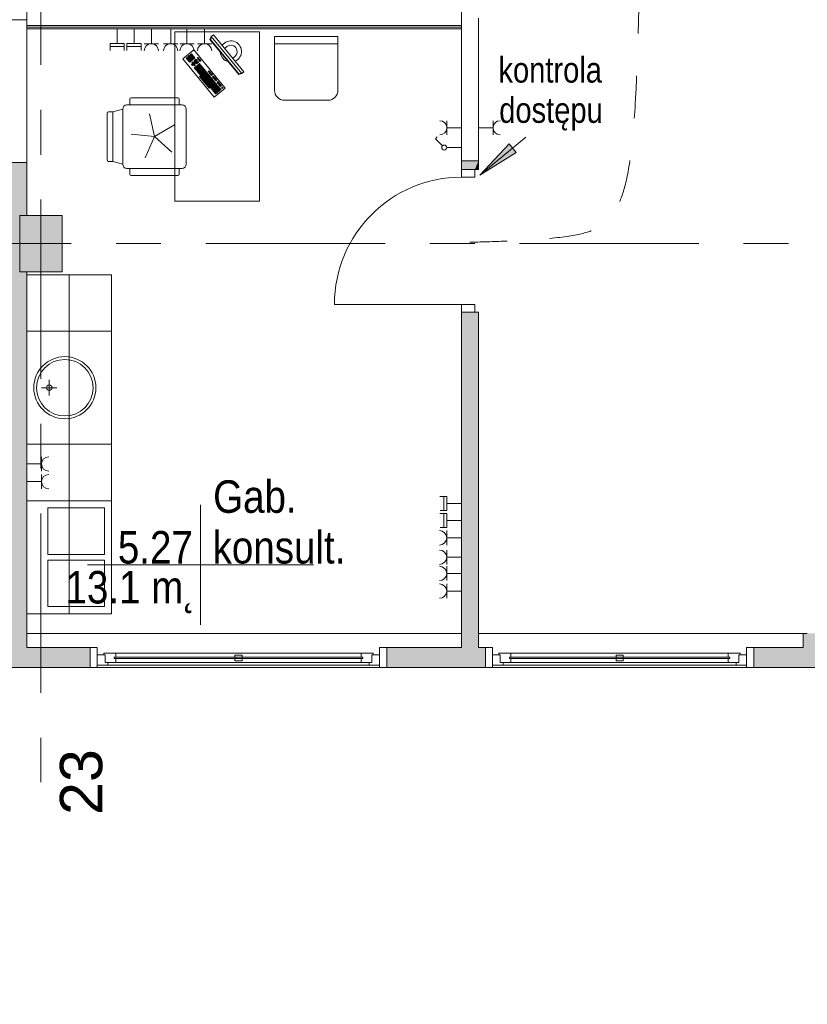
# Model space of a CAD drawing. Header units: centimetres. Extents: x -2424 to 2260, y -130 to 3012.
# Tile 30 of 81: x -28 to 530, y -130 to 567. Entities that reach past the tile are written whole.
import ezdxf

# ---------------------------------------------------------------- set-up
doc = ezdxf.new("R2010")
doc.units = ezdxf.units.CM
doc.linetypes.add('Dash', pattern=[60, 30, -30])
doc.linetypes.add('Oś', pattern=[222.25, 127, -31.75, 31.75, -31.75])
for name, color, linetype, lineweight in [('A-AREA-IDEN', 2, 'Continuous', 13), ('A-DETL', 90, 'Continuous', 9), ('A-DETL-GENF', 92, 'Continuous', 13), ('A-DETL-MEDM', 33, 'Continuous', 13), ('A-DOOR', 31, 'Continuous', 13), ('A-GLAZ', 151, 'Continuous', 13), ('A-WALL', 113, 'Continuous', 13), ('A-WALL-FNSH', 113, 'Continuous', 13), ('E-ELEC-EQPM', 71, 'Continuous', 9), ('G-ANNO-TEXT', 231, 'Continuous', 13), ('I-FURN', 30, 'Continuous', 9), ('P-SANR-FIXT', 6, 'Continuous', 9), ('S-COLS', 52, 'Continuous', 13), ('S-GRID', 1, 'Continuous', 13), ('S-GRID-IDEN', 1, 'Continuous', 13)]:
    doc.layers.add(name, color=color, linetype=linetype, lineweight=lineweight)
doc.layers.add('A-WALL-PATT', color=111, linetype='Continuous', lineweight=13, plot=False)
doc.styles.add('Arial Narrow_1', font='ARIALN.TTF', dxfattribs={"height": 22})
doc.styles.add('Arial Narrow_4', font='ARIALN.TTF', dxfattribs={"height": 18})
doc.styles.add('Arial_11', font='arial.ttf', dxfattribs={"width": 0.85, "height": 23})
doc.styles.add('Arial_7', font='arial.ttf', dxfattribs={"height": 30})

msp = doc.modelspace()

# ---------------------------------------------------------------- hatches: boundary and pattern name
at = {"layer": 'S-COLS', "lineweight": 9}
msp.add_hatch(color=251, dxfattribs=at).paths.add_polyline_path([(2.38, 388.33), (2.38, 428.33), (-27.62, 428.33), (-27.62, 388.33)], flags=0)

# ---------------------------------------------------------------- linework, layer by layer
at = {"layer": 'A-AREA-IDEN', "color": 251, "lineweight": 9}
for p, q in [((100.43, 223.48), (100.43, 180.98)), ((110.19, 180.98), (20.43, 180.98)), ((20.43, 180.98), (180.43, 180.98)), ((100.43, 180.98), (100.43, 138.48))]:
    msp.add_line(p, q, dxfattribs=at)
at = {"layer": 'A-DETL', "color": 251, "linetype": 'Dash', "lineweight": 9}
msp.add_open_spline([(412.84, 1006.95), (412.84, 497.96), (412.84, 435.33), (370.99, 410.92), (291.38, 409.33)], degree=3, knots=[0, 0, 0, 0, 6.781245, 8.866954, 8.866954, 8.866954, 8.866954], dxfattribs=at)
at = {"layer": 'A-DETL-GENF', "color": 251, "lineweight": 9}
for p, q in [((285.38, 455.33), (285.38, 460.83)), ((285.38, 460.83), (294.88, 460.83)), ((294.88, 460.83), (294.88, 455.33)), ((294.88, 455.33), (285.38, 455.33)), ((285.38, 365.33), (294.88, 365.33)), ((285.38, 359.83), (285.38, 365.33)), ((294.88, 365.33), (294.88, 359.83)), ((294.88, 359.83), (285.38, 359.83))]:
    msp.add_line(p, q, dxfattribs=at)
at = {"layer": 'A-DETL-MEDM', "color": 251, "lineweight": 9}
for p, q in [((285.38, 455.33), (285.38, 460.83)), ((285.38, 460.83), (294.88, 460.83)), ((294.88, 460.83), (294.88, 455.33)), ((294.88, 455.33), (285.38, 455.33)), ((294.88, 365.33), (285.38, 365.33)), ((285.38, 365.33), (285.38, 359.83)), ((294.88, 359.83), (294.88, 365.33)), ((285.38, 359.83), (294.88, 359.83))]:
    msp.add_line(p, q, dxfattribs=at)
at = {"layer": 'A-DOOR', "color": 251, "lineweight": 9}
msp.add_line((285.38, 365.33), (195.38, 365.33), dxfattribs=at)
msp.add_arc((285.38, 365.33), 90, 90, 180, dxfattribs=at)
at = {"layer": 'A-GLAZ', "color": 251, "lineweight": 9}
for p, q in [((32.88, 117.33), (27.38, 117.33)), ((27.38, 117.33), (27.38, 109.83)), ((40.38, 118.33), (31.88, 118.33)), ((31.88, 118.33), (31.88, 117.33)), ((31.88, 117.33), (32.88, 117.33)), ((32.88, 117.33), (32.88, 111.83)), ((32.88, 111.83), (32.88, 117.33)), ((32.88, 111.83), (40.38, 111.83)), ((34.88, 111.83), (32.88, 111.83)), ((34.88, 109.83), (34.88, 111.83)), ((215.38, 115.58), (39.38, 115.58)), ((39.38, 115.58), (39.38, 114.58)), ((39.38, 114.58), (39.38, 115.58)), ((39.38, 115.58), (40.38, 115.58)), ((39.38, 114.58), (215.38, 114.58)), ((40.38, 114.58), (39.38, 114.58)), ((40.38, 115.58), (40.38, 118.33)), ((40.38, 118.33), (214.38, 118.33)), ((40.38, 111.83), (40.38, 114.58)), ((40.38, 111.83), (214.38, 111.83)), ((129.88, 117.08), (124.88, 117.08)), ((124.88, 117.08), (124.88, 113.08)), ((124.88, 113.08), (129.88, 113.08)), ((129.88, 113.08), (129.88, 117.08)), ((214.38, 118.33), (214.38, 115.58)), ((222.88, 118.33), (214.38, 118.33)), ((214.38, 115.58), (215.38, 115.58)), ((215.38, 114.58), (214.38, 114.58)), ((214.38, 114.58), (214.38, 111.83)), ((214.38, 111.83), (221.88, 111.83)), ((215.38, 114.58), (215.38, 115.58)), ((215.38, 115.58), (215.38, 114.58)), ((221.88, 111.83), (219.88, 111.83)), ((219.88, 111.83), (219.88, 109.83)), ((221.88, 111.83), (221.88, 117.33)), ((221.88, 117.33), (222.88, 117.33)), ((221.88, 117.33), (221.88, 111.83)), ((227.38, 117.33), (221.88, 117.33)), ((222.88, 117.33), (222.88, 118.33)), ((227.38, 109.83), (227.38, 117.33)), ((312.88, 117.33), (307.38, 117.33)), ((307.38, 117.33), (307.38, 109.83)), ((320.38, 118.33), (311.88, 118.33)), ((311.88, 118.33), (311.88, 117.33)), ((311.88, 117.33), (312.88, 117.33)), ((312.88, 117.33), (312.88, 111.83)), ((312.88, 111.83), (312.88, 117.33)), ((312.88, 111.83), (320.38, 111.83)), ((314.88, 111.83), (312.88, 111.83)), ((314.88, 109.83), (314.88, 111.83)), ((475.38, 115.58), (319.38, 115.58)), ((319.38, 115.58), (319.38, 114.58)), ((319.38, 114.58), (319.38, 115.58)), ((319.38, 115.58), (320.38, 115.58)), ((319.38, 114.58), (475.38, 114.58)), ((320.38, 114.58), (319.38, 114.58)), ((320.38, 115.58), (320.38, 118.33)), ((320.38, 118.33), (474.38, 118.33)), ((320.38, 111.83), (320.38, 114.58)), ((320.38, 111.83), (474.38, 111.83)), ((399.88, 117.08), (394.88, 117.08)), ((394.88, 117.08), (394.88, 113.08)), ((394.88, 113.08), (399.88, 113.08)), ((399.88, 113.08), (399.88, 117.08)), ((474.38, 118.33), (474.38, 115.58)), ((482.88, 118.33), (474.38, 118.33)), ((474.38, 115.58), (475.38, 115.58)), ((475.38, 114.58), (474.38, 114.58)), ((474.38, 114.58), (474.38, 111.83)), ((474.38, 111.83), (481.88, 111.83)), ((475.38, 114.58), (475.38, 115.58)), ((475.38, 115.58), (475.38, 114.58)), ((481.88, 111.83), (479.88, 111.83)), ((479.88, 111.83), (479.88, 109.83)), ((481.88, 111.83), (481.88, 117.33)), ((481.88, 117.33), (482.88, 117.33)), ((481.88, 117.33), (481.88, 111.83)), ((487.38, 117.33), (481.88, 117.33)), ((482.88, 117.33), (482.88, 118.33)), ((487.38, 109.83), (487.38, 117.33)), ((27.38, 109.83), (34.88, 109.83)), ((227.38, 109.83), (27.38, 109.83)), ((34.88, 109.83), (219.88, 109.83)), ((219.88, 109.83), (227.38, 109.83)), ((307.38, 109.83), (314.88, 109.83)), ((487.38, 109.83), (307.38, 109.83)), ((314.88, 109.83), (479.88, 109.83)), ((479.88, 109.83), (487.38, 109.83))]:
    msp.add_line(p, q, dxfattribs=at)
at = {"layer": 'A-WALL', "color": 251, "lineweight": 9}
for p, q in [((-22.62, 465.83), (-22.62, 572.83)), ((285.38, 572.83), (285.38, 466.83)), ((-34.62, 566.83), (-22.62, 566.83)), ((297.38, 466.83), (297.38, 567.83)), ((285.38, 562.83), (-22.62, 562.83)), ((285.38, 561.58), (-22.62, 561.58)), ((-22.62, 465.83), (-34.62, 465.83)), ((-22.62, 428.33), (-22.62, 465.83)), ((285.38, 466.83), (285.38, 460.83)), ((297.38, 466.83), (285.38, 466.83)), ((294.88, 460.83), (297.38, 460.83)), ((297.38, 460.83), (297.38, 466.83)), ((-22.62, 122.33), (-22.62, 388.33)), ((285.38, 359.83), (285.38, 122.33)), ((297.38, 359.83), (294.88, 359.83)), ((297.38, 122.33), (297.38, 359.83)), ((-22.62, 132.33), (285.38, 132.33)), ((297.38, 132.33), (530.38, 132.33)), ((527.38, 132.33), (527.38, 122.33)), ((22.38, 122.33), (-22.62, 122.33)), ((22.38, 108.33), (22.38, 122.33)), ((27.38, 122.33), (22.38, 122.33)), ((27.38, 117.33), (27.38, 122.33)), ((232.38, 122.33), (227.38, 122.33)), ((227.38, 122.33), (227.38, 117.33)), ((285.38, 122.33), (232.38, 122.33)), ((232.38, 122.33), (232.38, 108.33)), ((302.38, 122.33), (297.38, 122.33)), ((302.38, 108.33), (302.38, 122.33)), ((307.38, 122.33), (302.38, 122.33)), ((307.38, 117.33), (307.38, 122.33)), ((492.38, 122.33), (487.38, 122.33)), ((487.38, 122.33), (487.38, 117.33)), ((527.38, 122.33), (492.38, 122.33)), ((492.38, 122.33), (492.38, 108.33)), ((-47.62, 108.33), (22.38, 108.33)), ((22.38, 108.33), (27.38, 108.33)), ((27.38, 108.33), (27.38, 109.83)), ((227.38, 108.33), (27.38, 108.33)), ((227.38, 109.83), (227.38, 108.33)), ((227.38, 108.33), (232.38, 108.33)), ((232.38, 108.33), (302.38, 108.33)), ((302.38, 108.33), (307.38, 108.33)), ((307.38, 108.33), (307.38, 109.83)), ((487.38, 108.33), (307.38, 108.33)), ((487.38, 109.83), (487.38, 108.33)), ((487.38, 108.33), (492.38, 108.33)), ((492.38, 108.33), (702.38, 108.33))]:
    msp.add_line(p, q, dxfattribs=at)
at = {"layer": 'A-WALL-FNSH', "color": 251, "lineweight": 9}
msp.add_line((-22.62, 560.33), (285.38, 560.33), dxfattribs=at)
at = {"layer": 'A-WALL-PATT', "color": 251, "linetype": 'Continuous', "lineweight": 9, "extrusion": (0, 0, -1)}
for points in [[(22.62, 122.33), (34.62, 465.83), (34.62, 122.33)], [(34.62, 465.83), (22.62, 122.33), (27.62, 388.33)], [(34.62, 465.83), (27.62, 428.33), (22.62, 465.83)], [(27.62, 428.33), (34.62, 465.83), (27.62, 388.33)], [(22.62, 465.83), (27.62, 428.33), (22.62, 428.33)], [(-285.38, 460.83), (-297.38, 466.83), (-285.38, 466.83)], [(-297.38, 466.83), (-285.38, 460.83), (-294.88, 460.83)], [(-297.38, 466.83), (-294.88, 460.83), (-297.38, 460.83)], [(27.62, 388.33), (22.62, 122.33), (22.62, 388.33)], [(-297.38, 122.33), (-285.38, 359.83), (-285.38, 122.33)], [(-285.38, 359.83), (-297.38, 122.33), (-297.38, 359.83)], [(-527.38, 132.33), (-527.38, 108.33), (-667.38, 108.33)], [(-527.38, 132.33), (-667.38, 108.33), (-667.38, 132.33)], [(47.62, 108.33), (-22.38, 122.33), (47.62, 122.33)], [(-22.38, 122.33), (47.62, 108.33), (-22.38, 108.33)], [(-232.38, 108.33), (-302.38, 122.33), (-232.38, 122.33)], [(-302.38, 122.33), (-232.38, 108.33), (-302.38, 108.33)], [(-492.38, 108.33), (-527.38, 122.33), (-492.38, 122.33)], [(-527.38, 122.33), (-492.38, 108.33), (-527.38, 108.33)]]:
    msp.add_solid(points, dxfattribs=at)
at = {"layer": 'A-WALL-PATT', "color": 251, "linetype": 'Continuous', "lineweight": 9}
msp.add_solid([(527.38, 108.33), (527.38, 132.33), (527.38, 122.33)], dxfattribs=at)
at = {"layer": 'E-ELEC-EQPM', "color": 251, "lineweight": 9}
for p, q in [((41.38, 549.99), (41.38, 560.33)), ((53.38, 549.99), (53.38, 560.33)), ((65.66, 549.83), (65.66, 560.33)), ((79.38, 549.83), (79.38, 560.33)), ((90.88, 549.83), (90.88, 560.33)), ((103.38, 549.83), (103.38, 560.33)), ((36.38, 549.99), (36.38, 544.95)), ((46.38, 549.99), (36.38, 549.99)), ((46.38, 547.8), (36.38, 547.8)), ((46.38, 545.11), (46.38, 549.99)), ((48.38, 549.99), (48.38, 544.95)), ((58.38, 549.99), (48.38, 549.99)), ((58.38, 547.8), (48.38, 547.8)), ((58.38, 545.11), (58.38, 549.99)), ((60.58, 549.83), (70.74, 549.83)), ((74.3, 549.83), (84.46, 549.83)), ((85.8, 549.83), (95.96, 549.83)), ((98.3, 549.83), (108.46, 549.83)), ((275.04, 495.33), (275.04, 485.33)), ((307.71, 495.33), (307.71, 485.33)), ((275.04, 490.33), (285.38, 490.33)), ((307.71, 490.33), (297.38, 490.33)), ((266.95, 482.51), (268.26, 483.82)), ((271.89, 477.56), (266.95, 482.51)), ((274.88, 476.33), (285.38, 476.33)), ((-12.12, 252.33), (-22.62, 252.33)), ((-12.12, 247.25), (-12.12, 257.41)), ((-12.12, 234.75), (-12.12, 244.91)), ((-12.12, 239.83), (-22.62, 239.83)), ((275.04, 229.33), (270, 229.33)), ((272.85, 219.33), (272.85, 229.33)), ((275.04, 219.33), (275.04, 229.33)), ((275.04, 224.33), (285.38, 224.33)), ((275.04, 217.33), (270, 217.33)), ((270.16, 219.33), (275.04, 219.33)), ((272.85, 207.33), (272.85, 217.33)), ((275.04, 207.33), (275.04, 217.33)), ((275.04, 212.33), (285.38, 212.33)), ((270.16, 207.33), (275.04, 207.33)), ((274.88, 205.12), (274.88, 194.96)), ((274.88, 200.04), (285.38, 200.04)), ((274.88, 191.41), (274.88, 181.25)), ((274.88, 186.33), (285.38, 186.33)), ((274.88, 179.91), (274.88, 169.75)), ((274.88, 174.83), (285.38, 174.83)), ((274.88, 167.41), (274.88, 157.25)), ((274.88, 162.33), (285.38, 162.33))]:
    msp.add_line(p, q, dxfattribs=at)
msp.add_circle((273.13, 476.33), 1.75, dxfattribs=at)
for centre, radius, start, end in [((65.66, 544.75), 5.08, 0, 180), ((79.38, 544.75), 5.08, 0, 180), ((90.88, 544.75), 5.08, 0, 180), ((103.38, 544.75), 5.08, 0, 180), ((270.04, 490.33), 5, 270, 90), ((312.71, 490.33), 5, 90, 270), ((-7.04, 252.33), 5.08, 90, 270), ((-7.04, 239.83), 5.08, 90, 270), ((269.8, 200.04), 5.08, 270, 90), ((269.8, 186.33), 5.08, 270, 90), ((269.8, 174.83), 5.08, 270, 90), ((269.8, 162.33), 5.08, 270, 90)]:
    msp.add_arc(centre, radius, start, end, dxfattribs=at)
at = {"layer": 'G-ANNO-TEXT', "color": 251, "lineweight": 9}
for p, q in [((298.47, 456.82), (330.85, 483.57)), ((319.08, 478.97), (298.47, 456.82)), ((324.12, 472.88), (319.08, 478.97)), ((298.47, 456.82), (324.12, 472.88))]:
    msp.add_line(p, q, dxfattribs=at)
at = {"layer": 'G-ANNO-TEXT', "color": 251, "linetype": 'Continuous', "lineweight": 9, "extrusion": (0, 0, -1)}
msp.add_solid([(-324.12, 472.88), (-319.08, 478.97), (-298.47, 456.82)], dxfattribs=at)
at = {"layer": 'I-FURN', "color": 251, "lineweight": 9}
for p, q in [((82.38, 558.33), (142.38, 558.33)), ((82.38, 438.33), (82.38, 558.33)), ((142.38, 558.33), (142.38, 438.33)), ((107.2, 552.85), (108.12, 554.88)), ((127.55, 528.1), (107.2, 552.85)), ((107.66, 552.92), (108.39, 554.55)), ((127.7, 528.55), (107.66, 552.92)), ((108.12, 554.88), (109.67, 556.15)), ((129.72, 528.62), (108.12, 554.88)), ((109.67, 556.15), (131.26, 529.89)), ((152.88, 554.83), (152.88, 516.83)), ((197.88, 554.83), (152.88, 554.83)), ((197.88, 516.83), (197.88, 554.83)), ((87.99, 539.07), (95.72, 545.42)), ((95.72, 545.42), (117.95, 518.39)), ((119.15, 547.76), (117.61, 546.49)), ((197.88, 549.83), (152.88, 549.83)), ((110.22, 512.04), (87.99, 539.07)), ((91.01, 540.13), (90.39, 539.62)), ((90.39, 539.62), (90.9, 539)), ((90.9, 539), (91.52, 539.51)), ((91.52, 539.51), (91.01, 540.13)), ((91.64, 539.36), (91.03, 538.85)), ((91.03, 538.85), (91.53, 538.23)), ((91.78, 540.76), (91.16, 540.26)), ((91.16, 540.26), (91.67, 539.64)), ((91.53, 538.23), (92.15, 538.74)), ((92.15, 538.74), (91.64, 539.36)), ((92.28, 538.58), (91.66, 538.08)), ((91.66, 538.08), (92.17, 537.46)), ((91.67, 539.64), (92.29, 540.15)), ((92.29, 540.15), (91.78, 540.76)), ((92.42, 539.99), (91.8, 539.48)), ((91.8, 539.48), (92.31, 538.87)), ((92.55, 541.4), (91.94, 540.89)), ((91.94, 540.89), (92.44, 540.27)), ((92.17, 537.46), (92.79, 537.97)), ((92.79, 537.97), (92.28, 538.58)), ((92.91, 537.81), (92.3, 537.3)), ((92.3, 537.3), (92.81, 536.69)), ((92.31, 538.87), (92.93, 539.37)), ((92.93, 539.37), (92.42, 539.99)), ((93.05, 539.22), (92.43, 538.71)), ((92.43, 538.71), (92.94, 538.09)), ((92.44, 540.27), (93.06, 540.78)), ((93.06, 540.78), (92.55, 541.4)), ((93.19, 540.63), (92.57, 540.12)), ((92.57, 540.12), (93.08, 539.5)), ((93.33, 542.03), (92.71, 541.53)), ((92.71, 541.53), (93.22, 540.91)), ((92.81, 536.69), (93.42, 537.19)), ((93.42, 537.19), (92.91, 537.81)), ((92.94, 538.09), (93.56, 538.6)), ((93.56, 538.6), (93.05, 539.22)), ((93.69, 538.45), (93.07, 537.94)), ((93.07, 537.94), (93.58, 537.32)), ((93.08, 539.5), (93.7, 540.01)), ((93.7, 540.01), (93.19, 540.63)), ((93.82, 539.85), (93.21, 539.35)), ((93.21, 539.35), (93.71, 538.73)), ((93.22, 540.91), (93.83, 541.42)), ((93.83, 541.42), (93.33, 542.03)), ((93.96, 541.26), (93.34, 540.75)), ((93.34, 540.75), (93.85, 540.14)), ((94.1, 542.67), (93.48, 542.16)), ((93.48, 542.16), (93.99, 541.54)), ((93.58, 537.32), (94.2, 537.83)), ((94.2, 537.83), (93.69, 538.45)), ((93.71, 538.73), (94.33, 539.24)), ((94.33, 539.24), (93.82, 539.85)), ((94.46, 539.08), (93.84, 538.57)), ((93.84, 538.57), (94.35, 537.96)), ((93.85, 540.14), (94.47, 540.64)), ((94.47, 540.64), (93.96, 541.26)), ((94.6, 540.49), (93.98, 539.98)), ((93.98, 539.98), (94.49, 539.36)), ((93.99, 541.54), (94.61, 542.05)), ((94.61, 542.05), (94.1, 542.67)), ((94.73, 541.9), (94.12, 541.39)), ((94.12, 541.39), (94.62, 540.77)), ((94.96, 536.9), (94.34, 536.39)), ((94.35, 537.96), (94.97, 538.46)), ((94.97, 538.46), (94.46, 539.08)), ((94.49, 539.36), (95.11, 539.87)), ((95.11, 539.87), (94.6, 540.49)), ((95.23, 539.72), (94.61, 539.21)), ((94.61, 539.21), (95.12, 538.59)), ((94.62, 540.77), (95.24, 541.28)), ((95.24, 541.28), (94.73, 541.9)), ((95.37, 541.12), (94.75, 540.62)), ((94.75, 540.62), (95.26, 540)), ((95.47, 536.28), (94.96, 536.9)), ((95.12, 538.59), (95.74, 539.1)), ((95.74, 539.1), (95.23, 539.72)), ((95.26, 540), (95.88, 540.51)), ((95.88, 540.51), (95.37, 541.12)), ((96, 540.35), (95.39, 539.84)), ((95.39, 539.84), (95.89, 539.23)), ((96.37, 536.76), (95.75, 536.26)), ((96.5, 538.17), (95.88, 537.66)), ((95.88, 537.66), (96.39, 537.05)), ((95.89, 539.23), (96.51, 539.73)), ((96.51, 539.73), (96, 540.35)), ((96.87, 536.15), (96.37, 536.76)), ((96.39, 537.05), (97.01, 537.55)), ((97.01, 537.55), (96.5, 538.17)), ((97.14, 537.4), (96.52, 536.89)), ((96.52, 536.89), (97.03, 536.27)), ((97.27, 538.81), (96.66, 538.3)), ((96.66, 538.3), (97.17, 537.68)), ((97.03, 536.27), (97.65, 536.78)), ((97.65, 536.78), (97.14, 537.4)), ((97.17, 537.68), (97.78, 538.19)), ((97.78, 538.19), (97.27, 538.81)), ((97.91, 538.03), (97.29, 537.53)), ((97.29, 537.53), (97.8, 536.91)), ((97.8, 536.91), (98.42, 537.42)), ((98.42, 537.42), (97.91, 538.03)), ((98.55, 537.26), (97.93, 536.75)), ((97.93, 536.75), (98.44, 536.14)), ((98.88, 540), (98.27, 539.49)), ((98.27, 539.49), (98.77, 538.87)), ((99.05, 536.64), (98.55, 537.26)), ((98.77, 538.87), (99.39, 539.38)), ((99.39, 539.38), (98.88, 540)), ((99.52, 539.23), (98.9, 538.72)), ((98.9, 538.72), (99.41, 538.1)), ((99.41, 538.1), (100.03, 538.61)), ((100.03, 538.61), (99.52, 539.23)), ((100.15, 538.46), (99.54, 537.95)), ((99.54, 537.95), (100.04, 537.33)), ((100.04, 537.33), (100.66, 537.84)), ((100.66, 537.84), (100.15, 538.46)), ((124.87, 540.81), (123.32, 539.54)), ((94.82, 535.49), (94.2, 534.99)), ((94.2, 534.99), (94.71, 534.37)), ((94.34, 536.39), (94.85, 535.78)), ((94.71, 534.37), (95.33, 534.88)), ((95.33, 534.88), (94.82, 535.49)), ((94.85, 535.78), (95.47, 536.28)), ((95.59, 536.13), (94.97, 535.62)), ((94.97, 535.62), (95.48, 535)), ((95.48, 535), (96.1, 535.51)), ((96.1, 535.51), (95.59, 536.13)), ((96.23, 535.36), (95.61, 534.85)), ((95.61, 534.85), (96.12, 534.23)), ((95.75, 536.26), (96.26, 535.64)), ((96.73, 533.18), (96.11, 532.67)), ((96.11, 532.67), (97.25, 531.28)), ((96.12, 534.23), (96.74, 534.74)), ((96.74, 534.74), (96.23, 535.36)), ((96.26, 535.64), (96.87, 536.15)), ((97.87, 531.79), (96.73, 533.18)), ((97.5, 533.81), (96.88, 533.3)), ((96.88, 533.3), (98.02, 531.91)), ((97.77, 536.63), (97.15, 536.12)), ((97.15, 536.12), (97.66, 535.5)), ((97.25, 531.28), (97.87, 531.79)), ((98, 531.63), (97.38, 531.12)), ((97.38, 531.12), (97.89, 530.51)), ((98.64, 532.42), (97.5, 533.81)), ((98.27, 534.45), (97.65, 533.94)), ((97.65, 533.94), (98.8, 532.55)), ((97.66, 535.5), (98.28, 536.01)), ((98.28, 536.01), (97.77, 536.63)), ((97.89, 530.51), (98.5, 531.01)), ((98.5, 531.01), (98, 531.63)), ((98.63, 530.86), (98.01, 530.35)), ((98.01, 530.35), (98.52, 529.73)), ((98.02, 531.91), (98.64, 532.42)), ((98.77, 532.27), (98.15, 531.76)), ((98.15, 531.76), (98.66, 531.14)), ((99.41, 533.06), (98.27, 534.45)), ((99.04, 535.08), (98.43, 534.57)), ((98.43, 534.57), (98.93, 533.96)), ((98.44, 536.14), (99.05, 536.64)), ((98.52, 529.73), (99.14, 530.24)), ((99.14, 530.24), (98.63, 530.86)), ((99.27, 530.09), (98.65, 529.58)), ((98.66, 531.14), (99.28, 531.65)), ((99.28, 531.65), (98.77, 532.27)), ((99.4, 531.5), (98.79, 530.99)), ((98.79, 530.99), (99.29, 530.37)), ((98.8, 532.55), (99.41, 533.06)), ((99.54, 532.9), (98.92, 532.39)), ((98.92, 532.39), (99.43, 531.78)), ((98.93, 533.96), (99.55, 534.46)), ((99.55, 534.46), (99.04, 535.08)), ((99.68, 534.31), (99.06, 533.8)), ((99.06, 533.8), (99.57, 533.18)), ((99.82, 535.72), (99.2, 535.21)), ((99.2, 535.21), (99.71, 534.59)), ((99.77, 529.47), (99.27, 530.09)), ((99.29, 530.37), (99.91, 530.88)), ((99.91, 530.88), (99.4, 531.5)), ((100.04, 530.72), (99.42, 530.21)), ((99.42, 530.21), (99.93, 529.6)), ((99.43, 531.78), (100.05, 532.28)), ((100.05, 532.28), (99.54, 532.9)), ((100.18, 532.13), (99.56, 531.62)), ((99.56, 531.62), (100.07, 531)), ((99.57, 533.18), (100.19, 533.69)), ((100.19, 533.69), (99.68, 534.31)), ((100.31, 533.54), (99.7, 533.03)), ((99.7, 533.03), (100.2, 532.41)), ((99.71, 534.59), (100.32, 535.1)), ((100.32, 535.1), (99.82, 535.72)), ((100.45, 534.95), (99.83, 534.44)), ((99.83, 534.44), (100.34, 533.82)), ((99.93, 529.6), (100.55, 530.1)), ((100.55, 530.1), (100.04, 530.72)), ((100.67, 529.95), (100.06, 529.44)), ((100.07, 531), (100.68, 531.51)), ((100.68, 531.51), (100.18, 532.13)), ((100.81, 531.36), (100.19, 530.85)), ((100.19, 530.85), (100.7, 530.23)), ((100.2, 532.41), (100.82, 532.92)), ((100.82, 532.92), (100.31, 533.54)), ((100.95, 532.77), (100.33, 532.26)), ((100.33, 532.26), (100.84, 531.64)), ((100.34, 533.82), (100.96, 534.33)), ((100.96, 534.33), (100.45, 534.95)), ((101.09, 534.17), (100.47, 533.66)), ((100.47, 533.66), (100.98, 533.05)), ((101.18, 529.33), (100.67, 529.95)), ((100.7, 530.23), (101.32, 530.74)), ((101.32, 530.74), (100.81, 531.36)), ((101.45, 530.59), (100.83, 530.08)), ((100.83, 530.08), (101.34, 529.46)), ((100.84, 531.64), (101.46, 532.15)), ((101.46, 532.15), (100.95, 532.77)), ((101.58, 531.99), (100.97, 531.48)), ((100.97, 531.48), (101.47, 530.87)), ((100.98, 533.05), (101.59, 533.56)), ((101.59, 533.56), (101.09, 534.17)), ((101.72, 533.4), (101.1, 532.89)), ((101.1, 532.89), (101.61, 532.27)), ((101.34, 529.46), (101.95, 529.97)), ((101.95, 529.97), (101.45, 530.59)), ((102.08, 529.81), (101.46, 529.31)), ((101.47, 530.87), (102.09, 531.38)), ((102.09, 531.38), (101.58, 531.99)), ((102.22, 531.22), (101.6, 530.71)), ((101.6, 530.71), (102.11, 530.09)), ((101.61, 532.27), (102.23, 532.78)), ((102.23, 532.78), (101.72, 533.4)), ((102.36, 532.63), (101.74, 532.12)), ((101.74, 532.12), (102.25, 531.5)), ((102.59, 529.2), (102.08, 529.81)), ((102.11, 530.09), (102.73, 530.6)), ((102.73, 530.6), (102.22, 531.22)), ((102.85, 530.45), (102.24, 529.94)), ((102.24, 529.94), (102.74, 529.32)), ((102.25, 531.5), (102.86, 532.01)), ((102.86, 532.01), (102.36, 532.63)), ((102.99, 531.86), (102.37, 531.35)), ((102.37, 531.35), (102.88, 530.73)), ((102.74, 529.32), (103.36, 529.83)), ((103.36, 529.83), (102.85, 530.45)), ((102.88, 530.73), (103.5, 531.24)), ((103.5, 531.24), (102.99, 531.86)), ((103.63, 531.08), (103.01, 530.58)), ((103.01, 530.58), (103.52, 529.96)), ((103.52, 529.96), (104.13, 530.47)), ((104.13, 530.47), (103.63, 531.08)), ((104.26, 530.31), (103.64, 529.8)), ((103.64, 529.8), (104.15, 529.18)), ((104.77, 529.69), (104.26, 530.31)), ((106.5, 530.73), (105.89, 530.22)), ((105.89, 530.22), (106.4, 529.61)), ((106.4, 529.61), (107.01, 530.11)), ((107.01, 530.11), (106.5, 530.73)), ((107.14, 529.96), (106.52, 529.45)), ((107.65, 529.34), (107.14, 529.96)), ((131.26, 529.89), (129.72, 528.62)), ((98.65, 529.58), (99.16, 528.96)), ((99.16, 528.96), (99.77, 529.47)), ((99.9, 529.32), (99.28, 528.81)), ((99.28, 528.81), (99.79, 528.19)), ((99.78, 526.63), (100.4, 527.14)), ((106.64, 518.29), (99.78, 526.63)), ((99.79, 528.19), (100.41, 528.7)), ((100.41, 528.7), (99.9, 529.32)), ((100.54, 528.54), (99.92, 528.03)), ((99.92, 528.03), (100.43, 527.42)), ((100.06, 529.44), (100.56, 528.82)), ((100.4, 527.14), (107.26, 518.79)), ((100.43, 527.42), (101.04, 527.92)), ((101.04, 527.92), (100.54, 528.54)), ((101.17, 527.77), (100.55, 527.26)), ((100.55, 527.26), (101.06, 526.64)), ((100.56, 528.82), (101.18, 529.33)), ((101.31, 529.18), (100.69, 528.67)), ((100.69, 528.67), (101.2, 528.05)), ((101.06, 526.64), (101.68, 527.15)), ((101.68, 527.15), (101.17, 527.77)), ((101.81, 527), (101.19, 526.49)), ((101.19, 526.49), (101.7, 525.87)), ((101.2, 528.05), (101.82, 528.56)), ((101.82, 528.56), (101.31, 529.18)), ((101.94, 528.41), (101.33, 527.9)), ((101.33, 527.9), (101.83, 527.28)), ((101.46, 529.31), (101.97, 528.69)), ((101.7, 525.87), (102.32, 526.38)), ((102.32, 526.38), (101.81, 527)), ((102.44, 526.23), (101.82, 525.72)), ((101.82, 525.72), (102.33, 525.1)), ((101.83, 527.28), (102.45, 527.79)), ((102.45, 527.79), (101.94, 528.41)), ((102.58, 527.63), (101.96, 527.13)), ((101.96, 527.13), (102.47, 526.51)), ((101.97, 528.69), (102.59, 529.2)), ((102.72, 529.04), (102.1, 528.53)), ((102.1, 528.53), (102.61, 527.91)), ((102.33, 525.1), (102.95, 525.61)), ((102.95, 525.61), (102.44, 526.23)), ((103.08, 525.45), (102.46, 524.95)), ((102.46, 524.95), (102.97, 524.33)), ((102.47, 526.51), (103.09, 527.02)), ((103.09, 527.02), (102.58, 527.63)), ((103.21, 526.86), (102.6, 526.35)), ((102.6, 526.35), (103.1, 525.73)), ((102.61, 527.91), (103.22, 528.42)), ((103.22, 528.42), (102.72, 529.04)), ((103.35, 528.27), (102.73, 527.76)), ((102.73, 527.76), (103.24, 527.14)), ((103.49, 529.68), (102.87, 529.17)), ((102.87, 529.17), (103.38, 528.55)), ((102.97, 524.33), (103.59, 524.84)), ((103.59, 524.84), (103.08, 525.45)), ((103.71, 524.68), (103.09, 524.17)), ((103.09, 524.17), (103.6, 523.55)), ((103.1, 525.73), (103.72, 526.24)), ((103.72, 526.24), (103.21, 526.86)), ((103.85, 526.09), (103.23, 525.58)), ((103.23, 525.58), (103.74, 524.96)), ((103.24, 527.14), (103.86, 527.65)), ((103.86, 527.65), (103.35, 528.27)), ((103.99, 527.5), (103.37, 526.99)), ((103.37, 526.99), (103.88, 526.37)), ((103.38, 528.55), (104, 529.06)), ((104, 529.06), (103.49, 529.68)), ((104.12, 528.9), (103.51, 528.4)), ((103.51, 528.4), (104.01, 527.78)), ((103.6, 523.55), (104.22, 524.06)), ((104.22, 524.06), (103.71, 524.68)), ((104.35, 523.91), (103.73, 523.4)), ((103.73, 523.4), (104.24, 522.78)), ((103.74, 524.96), (104.36, 525.47)), ((104.36, 525.47), (103.85, 526.09)), ((104.48, 525.32), (103.87, 524.81)), ((103.87, 524.81), (104.38, 524.19)), ((103.88, 526.37), (104.5, 526.88)), ((104.5, 526.88), (103.99, 527.5)), ((104.62, 526.72), (104, 526.22)), ((104, 526.22), (104.51, 525.6)), ((104.01, 527.78), (104.63, 528.29)), ((104.63, 528.29), (104.12, 528.9)), ((104.76, 528.13), (104.14, 527.62)), ((104.14, 527.62), (104.65, 527.01)), ((104.15, 529.18), (104.77, 529.69)), ((104.24, 522.78), (104.86, 523.29)), ((104.9, 529.54), (104.28, 529.03)), ((104.28, 529.03), (104.79, 528.41)), ((104.86, 523.29), (104.35, 523.91)), ((105.76, 523.77), (104.36, 522.63)), ((104.38, 524.19), (104.99, 524.7)), ((104.99, 524.7), (104.48, 525.32)), ((105.12, 524.54), (104.5, 524.04)), ((104.5, 524.04), (105.01, 523.42)), ((104.51, 525.6), (105.13, 526.11)), ((105.13, 526.11), (104.62, 526.72)), ((105.26, 525.95), (104.64, 525.44)), ((104.64, 525.44), (105.15, 524.83)), ((104.65, 527.01), (105.27, 527.51)), ((105.27, 527.51), (104.76, 528.13)), ((105.39, 527.36), (104.78, 526.85)), ((104.78, 526.85), (105.28, 526.23)), ((104.79, 528.41), (105.4, 528.92)), ((105.4, 528.92), (104.9, 529.54)), ((105.53, 528.77), (104.91, 528.26)), ((104.91, 528.26), (105.42, 527.64)), ((105.49, 522.52), (104.98, 523.14)), ((105.01, 523.42), (105.63, 523.93)), ((105.63, 523.93), (105.12, 524.54)), ((105.14, 523.26), (105.65, 522.65)), ((105.15, 524.83), (105.77, 525.33)), ((105.77, 525.33), (105.26, 525.95)), ((105.89, 525.18), (105.27, 524.67)), ((105.27, 524.67), (105.78, 524.05)), ((105.28, 526.23), (105.9, 526.74)), ((105.9, 526.74), (105.39, 527.36)), ((106.03, 526.59), (105.41, 526.08)), ((105.41, 526.08), (105.92, 525.46)), ((105.42, 527.64), (106.04, 528.15)), ((106.04, 528.15), (105.53, 528.77)), ((106.17, 527.99), (105.55, 527.49)), ((105.55, 527.49), (106.06, 526.87)), ((105.65, 522.65), (106.26, 523.15)), ((106.26, 523.15), (105.76, 523.77)), ((106.39, 523), (105.77, 522.49)), ((105.78, 524.05), (106.4, 524.56)), ((106.4, 524.56), (105.89, 525.18)), ((106.53, 524.41), (105.91, 523.9)), ((105.91, 523.9), (106.42, 523.28)), ((105.92, 525.46), (106.54, 525.97)), ((106.54, 525.97), (106.03, 526.59)), ((106.66, 525.81), (106.05, 525.31)), ((106.05, 525.31), (106.55, 524.69)), ((106.06, 526.87), (106.67, 527.38)), ((106.67, 527.38), (106.17, 527.99)), ((106.8, 527.22), (106.18, 526.71)), ((106.18, 526.71), (106.69, 526.1)), ((106.9, 522.38), (106.39, 523)), ((106.42, 523.28), (107.04, 523.79)), ((106.52, 529.45), (107.03, 528.83)), ((107.04, 523.79), (106.53, 524.41)), ((107.16, 523.63), (106.54, 523.13)), ((106.54, 523.13), (107.05, 522.51)), ((106.55, 524.69), (107.17, 525.2)), ((107.17, 525.2), (106.66, 525.81)), ((107.3, 525.04), (106.68, 524.53)), ((106.68, 524.53), (107.19, 523.92)), ((106.69, 526.1), (107.31, 526.6)), ((107.31, 526.6), (106.8, 527.22)), ((107.44, 526.45), (106.82, 525.94)), ((106.82, 525.94), (107.33, 525.32)), ((107.03, 528.83), (107.65, 529.34)), ((107.05, 522.51), (107.67, 523.02)), ((107.78, 529.19), (107.16, 528.68)), ((107.16, 528.68), (107.67, 528.06)), ((107.67, 523.02), (107.16, 523.63)), ((107.18, 522.35), (107.8, 522.86)), ((107.19, 523.92), (107.81, 524.42)), ((107.81, 524.42), (107.3, 525.04)), ((107.94, 524.27), (107.32, 523.76)), ((107.32, 523.76), (107.83, 523.14)), ((107.33, 525.32), (107.95, 525.83)), ((107.95, 525.83), (107.44, 526.45)), ((108.07, 525.68), (107.45, 525.17)), ((107.45, 525.17), (107.96, 524.55)), ((107.67, 528.06), (108.28, 528.57)), ((108.28, 528.57), (107.78, 529.19)), ((108.41, 528.41), (107.79, 527.91)), ((107.79, 527.91), (108.3, 527.29)), ((107.8, 522.86), (108.31, 522.24)), ((107.83, 523.14), (108.44, 523.65)), ((108.44, 523.65), (107.94, 524.27)), ((107.95, 522.99), (108.57, 523.5)), ((108.46, 522.37), (107.95, 522.99)), ((107.96, 524.55), (108.58, 525.06)), ((108.58, 525.06), (108.07, 525.68)), ((108.71, 524.9), (108.09, 524.4)), ((108.09, 524.4), (108.6, 523.78)), ((108.3, 527.29), (108.92, 527.8)), ((108.92, 527.8), (108.41, 528.41)), ((109.08, 522.88), (108.46, 522.37)), ((108.57, 523.5), (109.08, 522.88)), ((108.6, 523.78), (109.22, 524.29)), ((109.22, 524.29), (108.71, 524.9)), ((108.72, 523.62), (109.34, 524.13)), ((109.23, 523.01), (108.72, 523.62)), ((109.68, 526.87), (109.06, 526.36)), ((109.06, 526.36), (109.57, 525.74)), ((109.85, 523.51), (109.23, 523.01)), ((109.34, 524.13), (109.85, 523.51)), ((109.98, 523.36), (109.36, 522.85)), ((109.36, 522.85), (109.87, 522.23)), ((109.57, 525.74), (110.19, 526.25)), ((110.19, 526.25), (109.68, 526.87)), ((110.32, 526.1), (109.7, 525.59)), ((109.7, 525.59), (110.21, 524.97)), ((109.87, 522.23), (110.49, 522.74)), ((110.49, 522.74), (109.98, 523.36)), ((110.21, 524.97), (110.82, 525.48)), ((110.82, 525.48), (110.32, 526.1)), ((110.33, 524.82), (110.95, 525.32)), ((110.84, 524.2), (110.33, 524.82)), ((111.46, 524.71), (110.84, 524.2)), ((110.95, 525.32), (111.46, 524.71)), ((111.59, 524.55), (110.97, 524.04)), ((110.97, 524.04), (111.48, 523.43)), ((111.48, 523.43), (112.09, 523.93)), ((112.09, 523.93), (111.59, 524.55)), ((112.86, 523.01), (112.24, 522.5)), ((113.36, 522.39), (112.86, 523.01)), ((129.72, 528.62), (127.55, 528.1)), ((129.45, 528.94), (127.7, 528.55)), ((104.36, 522.63), (104.87, 522.01)), ((104.87, 522.01), (105.49, 522.52)), ((105.62, 522.36), (105, 521.86)), ((105, 521.86), (105.51, 521.24)), ((105.51, 521.24), (106.13, 521.75)), ((106.13, 521.75), (105.62, 522.36)), ((105.64, 521.08), (106.25, 521.59)), ((106.14, 520.47), (105.64, 521.08)), ((105.77, 522.49), (106.28, 521.87)), ((106.76, 520.97), (106.14, 520.47)), ((106.25, 521.59), (106.76, 520.97)), ((106.89, 520.82), (106.27, 520.31)), ((106.27, 520.31), (106.78, 519.69)), ((106.28, 521.87), (106.9, 522.38)), ((106.41, 521.72), (107.03, 522.23)), ((106.92, 521.1), (106.41, 521.72)), ((107.26, 518.79), (106.64, 518.29)), ((106.78, 519.69), (107.4, 520.2)), ((107.4, 520.2), (106.89, 520.82)), ((107.52, 520.05), (106.91, 519.54)), ((106.91, 519.54), (107.41, 518.92)), ((107.53, 521.61), (106.92, 521.1)), ((107.03, 522.23), (107.53, 521.61)), ((107.66, 521.45), (107.04, 520.95)), ((107.04, 520.95), (107.55, 520.33)), ((107.69, 521.74), (107.18, 522.35)), ((107.41, 518.92), (108.03, 519.43)), ((108.03, 519.43), (107.52, 520.05)), ((108.16, 519.27), (107.54, 518.77)), ((107.54, 518.77), (108.05, 518.15)), ((107.55, 520.33), (108.17, 520.84)), ((108.17, 520.84), (107.66, 521.45)), ((108.3, 520.68), (107.68, 520.17)), ((107.68, 520.17), (108.19, 519.56)), ((108.31, 522.24), (107.69, 521.74)), ((108.43, 522.09), (107.81, 521.58)), ((107.81, 521.58), (108.32, 520.96)), ((108.05, 518.15), (108.67, 518.66)), ((108.67, 518.66), (108.16, 519.27)), ((108.79, 518.5), (108.18, 517.99)), ((108.18, 517.99), (108.68, 517.38)), ((108.19, 519.56), (108.8, 520.06)), ((108.8, 520.06), (108.3, 520.68)), ((108.93, 519.91), (108.31, 519.4)), ((108.31, 519.4), (108.82, 518.78)), ((108.32, 520.96), (108.94, 521.47)), ((108.94, 521.47), (108.43, 522.09)), ((109.07, 521.32), (108.45, 520.81)), ((108.45, 520.81), (108.96, 520.19)), ((109.21, 522.72), (108.59, 522.22)), ((108.59, 522.22), (109.1, 521.6)), ((108.68, 517.38), (109.3, 517.88)), ((109.3, 517.88), (108.79, 518.5)), ((109.43, 517.73), (108.81, 517.22)), ((108.81, 517.22), (109.32, 516.6)), ((108.82, 518.78), (109.44, 519.29)), ((109.44, 519.29), (108.93, 519.91)), ((109.57, 519.14), (108.95, 518.63)), ((108.95, 518.63), (109.46, 518.01)), ((108.96, 520.19), (109.58, 520.7)), ((109.58, 520.7), (109.07, 521.32)), ((109.7, 520.54), (109.09, 520.04)), ((109.09, 520.04), (109.59, 519.42)), ((109.1, 521.6), (109.71, 522.11)), ((109.71, 522.11), (109.21, 522.72)), ((109.84, 521.95), (109.22, 521.44)), ((109.22, 521.44), (109.73, 520.83)), ((109.32, 516.6), (109.94, 517.11)), ((109.94, 517.11), (109.43, 517.73)), ((110.06, 516.96), (109.45, 516.45)), ((109.45, 516.45), (109.95, 515.83)), ((109.46, 518.01), (110.07, 518.52)), ((110.07, 518.52), (109.57, 519.14)), ((110.2, 518.36), (109.58, 517.86)), ((109.58, 517.86), (110.09, 517.24)), ((109.59, 519.42), (110.21, 519.93)), ((110.21, 519.93), (109.7, 520.54)), ((110.34, 519.77), (109.72, 519.26)), ((109.72, 519.26), (110.23, 518.65)), ((109.73, 520.83), (110.35, 521.33)), ((110.35, 521.33), (109.84, 521.95)), ((110.48, 521.18), (109.86, 520.67)), ((109.86, 520.67), (110.37, 520.05)), ((109.95, 515.83), (110.57, 516.34)), ((110.61, 522.59), (109.99, 522.08)), ((109.99, 522.08), (110.5, 521.46)), ((110.57, 516.34), (110.06, 516.96)), ((110.7, 516.18), (110.08, 515.68)), ((110.09, 517.24), (110.71, 517.75)), ((110.71, 517.75), (110.2, 518.36)), ((117.95, 518.39), (110.22, 512.04)), ((110.84, 517.59), (110.22, 517.08)), ((110.22, 517.08), (110.73, 516.47)), ((110.23, 518.65), (110.85, 519.15)), ((110.85, 519.15), (110.34, 519.77)), ((110.97, 519), (110.36, 518.49)), ((110.36, 518.49), (110.86, 517.87)), ((110.37, 520.05), (110.98, 520.56)), ((110.98, 520.56), (110.48, 521.18)), ((111.11, 520.41), (110.49, 519.9)), ((110.49, 519.9), (111, 519.28)), ((110.5, 521.46), (111.12, 521.97)), ((111.12, 521.97), (110.61, 522.59)), ((111.25, 521.81), (110.63, 521.31)), ((110.63, 521.31), (111.14, 520.69)), ((111.84, 514.79), (110.7, 516.18)), ((110.73, 516.47), (111.34, 516.97)), ((111.34, 516.97), (110.84, 517.59)), ((111.47, 516.82), (110.85, 516.31)), ((110.85, 516.31), (112, 514.92)), ((110.86, 517.87), (111.48, 518.38)), ((111.48, 518.38), (110.97, 519)), ((111.61, 518.23), (110.99, 517.72)), ((110.99, 517.72), (111.5, 517.1)), ((111, 519.28), (111.62, 519.79)), ((111.62, 519.79), (111.11, 520.41)), ((111.75, 519.63), (111.13, 519.13)), ((111.13, 519.13), (111.64, 518.51)), ((111.14, 520.69), (111.76, 521.2)), ((111.76, 521.2), (111.25, 521.81)), ((111.88, 521.04), (111.27, 520.53)), ((111.27, 520.53), (111.77, 519.92)), ((112.61, 515.43), (111.47, 516.82)), ((111.5, 517.1), (112.12, 517.61)), ((112.12, 517.61), (111.61, 518.23)), ((112.24, 517.45), (111.63, 516.95)), ((111.63, 516.95), (112.77, 515.56)), ((111.64, 518.51), (112.25, 519.02)), ((112.25, 519.02), (111.75, 519.63)), ((112.38, 518.86), (111.76, 518.35)), ((111.76, 518.35), (112.27, 517.74)), ((111.77, 519.92), (112.39, 520.42)), ((112.39, 520.42), (111.88, 521.04)), ((112.52, 520.27), (111.9, 519.76)), ((111.9, 519.76), (112.41, 519.14)), ((112.24, 522.5), (112.75, 521.88)), ((113.39, 516.06), (112.24, 517.45)), ((112.27, 517.74), (112.89, 518.24)), ((112.89, 518.24), (112.38, 518.86)), ((113.02, 518.09), (112.4, 517.58)), ((112.4, 517.58), (112.91, 516.96)), ((112.41, 519.14), (113.03, 519.65)), ((113.03, 519.65), (112.52, 520.27)), ((113.15, 519.5), (112.54, 518.99)), ((112.54, 518.99), (113.04, 518.37)), ((112.75, 521.88), (113.36, 522.39)), ((112.77, 515.56), (113.39, 516.06)), ((113.49, 522.24), (112.87, 521.73)), ((112.87, 521.73), (113.38, 521.11)), ((112.91, 516.96), (113.52, 517.47)), ((113.52, 517.47), (113.02, 518.09)), ((113.65, 517.32), (113.03, 516.81)), ((113.03, 516.81), (113.54, 516.19)), ((113.04, 518.37), (113.66, 518.88)), ((113.66, 518.88), (113.15, 519.5)), ((113.79, 518.73), (113.17, 518.22)), ((113.17, 518.22), (113.68, 517.6)), ((113.38, 521.11), (114, 521.62)), ((114, 521.62), (113.49, 522.24)), ((114.13, 521.46), (113.51, 520.95)), ((113.51, 520.95), (114.02, 520.34)), ((113.54, 516.19), (114.16, 516.7)), ((114.16, 516.7), (113.65, 517.32)), ((113.68, 517.6), (114.3, 518.11)), ((114.3, 518.11), (113.79, 518.73)), ((114.42, 517.95), (113.81, 517.44)), ((113.81, 517.44), (114.31, 516.83)), ((114.02, 520.34), (114.63, 520.85)), ((114.63, 520.85), (114.13, 521.46)), ((114.76, 520.69), (114.14, 520.18)), ((114.14, 520.18), (114.65, 519.56)), ((114.31, 516.83), (114.93, 517.33)), ((114.93, 517.33), (114.42, 517.95)), ((114.65, 519.56), (115.27, 520.07)), ((115.27, 520.07), (114.76, 520.69)), ((116.03, 519.15), (115.41, 518.64)), ((115.41, 518.64), (115.92, 518.02)), ((115.92, 518.02), (116.54, 518.53)), ((116.54, 518.53), (116.03, 519.15)), ((50.38, 506.56), (50.38, 510.56)), ((51.38, 511.56), (84.38, 511.56)), ((85.38, 506.56), (85.38, 510.56)), ((110.08, 515.68), (111.22, 514.29)), ((111.22, 514.29), (111.84, 514.79)), ((112, 514.92), (112.61, 515.43)), ((159.88, 509.83), (190.88, 509.83)), ((45.38, 503.56), (38.38, 501.56)), ((45.38, 464.56), (45.38, 503.56)), ((48.38, 506.56), (87.38, 506.56)), ((90.38, 503.56), (90.38, 464.56)), ((34.38, 467.56), (34.38, 500.56)), ((38.38, 501.56), (35.38, 501.56)), ((38.38, 466.56), (38.38, 501.56)), ((64.45, 500.2), (67.88, 484.06)), ((67.88, 484.06), (82.17, 492.31)), ((67.88, 484.06), (51.47, 485.78)), ((61.17, 468.98), (67.88, 484.06)), ((67.88, 484.06), (80.14, 473.02)), ((35.38, 466.56), (38.38, 466.56)), ((38.38, 466.56), (45.38, 464.56)), ((87.38, 461.56), (48.38, 461.56)), ((50.38, 461.56), (50.38, 457.56)), ((85.38, 461.56), (85.38, 457.56)), ((84.38, 456.56), (51.38, 456.56)), ((142.38, 438.33), (82.38, 438.33)), ((-22.62, 386.33), (37.38, 386.33)), ((-22.62, 386.33), (7.38, 386.33)), ((7.38, 386.33), (7.38, 146.33)), ((37.38, 386.33), (37.38, 346.33)), ((37.38, 346.33), (-22.62, 346.33)), ((-22.62, 346.33), (37.38, 346.33)), ((37.38, 346.33), (37.38, 266.33)), ((-22.62, 266.33), (37.38, 266.33)), ((37.38, 266.33), (-22.62, 266.33)), ((37.38, 266.33), (37.38, 226.33)), ((37.38, 226.33), (-22.62, 226.33)), ((7.38, 146.33), (-22.62, 146.33))]:
    msp.add_line(p, q, dxfattribs=at)
for centre, radius, start, end in [((122.01, 544.29), 7.5, 293.96458, 144.8966), ((122.01, 544.29), 7.5, 182.56069, 256.30049), ((122.01, 544.29), 4.5, 309.43059, 129.43059), ((159.88, 516.83), 7, 180, 270), ((190.88, 516.83), 7, 270, 0), ((51.38, 510.56), 1, 90, 180), ((84.38, 510.56), 1, 0, 90), ((48.38, 503.56), 3, 90, 180), ((87.38, 503.56), 3, 0, 90), ((35.38, 500.56), 1, 90, 180), ((35.38, 467.56), 1, 180, 270), ((48.38, 464.56), 3, 180, 270), ((87.38, 464.56), 3, 270, 0), ((51.38, 457.56), 1, 180, 270), ((84.38, 457.56), 1, 270, 0)]:
    msp.add_arc(centre, radius, start, end, dxfattribs=at)
at = {"layer": 'P-SANR-FIXT', "color": 251, "lineweight": 9}
for p, q in [((-6.69, 311.83), (-6.69, 300.83)), ((-12.19, 306.33), (-1.19, 306.33)), ((37.38, 226.33), (-22.62, 226.33)), ((37.38, 146.33), (37.38, 226.33)), ((32.38, 221.33), (-7.62, 221.33)), ((-7.62, 221.33), (-7.62, 188.33)), ((32.38, 188.33), (32.38, 221.33)), ((-7.62, 188.33), (32.38, 188.33)), ((32.38, 184.33), (-7.62, 184.33)), ((-7.62, 184.33), (-7.62, 151.33)), ((32.38, 151.33), (32.38, 184.33)), ((-7.62, 151.33), (32.38, 151.33)), ((-22.62, 146.33), (37.38, 146.33))]:
    msp.add_line(p, q, dxfattribs=at)
for centre, radius in [((4.38, 306.33), 22), ((4.38, 306.33), 20), ((-6.69, 306.33), 1.9)]:
    msp.add_circle(centre, radius, dxfattribs=at)
at = {"layer": 'S-COLS', "color": 251, "lineweight": 9}
for p, q in [((2.38, 428.33), (-27.62, 428.33)), ((-27.62, 428.33), (-27.62, 388.33)), ((2.38, 388.33), (2.38, 428.33)), ((-27.62, 388.33), (2.38, 388.33))]:
    msp.add_line(p, q, dxfattribs=at)
at = {"layer": 'S-GRID', "color": 251, "linetype": 'Oś', "lineweight": 9}
for p, q in [((-12.62, 2884.27), (-12.62, 27.13)), ((1342.46, 408.33), (-1368.76, 408.33))]:
    msp.add_line(p, q, dxfattribs=at)

# ---------------------------------------------------------------- texts
at = {"layer": 'A-AREA-IDEN', "color": 251, "lineweight": 9, "style": 'Arial_11', "width": 0.85}
for s, p in [('Gab.', (109.41, 217.76)), ('5.27', (41.93, 181.87)), ('konsult.', (109.04, 181.87)), ('13.1 m˛', (4.84, 153.59))]:
    msp.add_text(s, height=23, dxfattribs=at).set_placement(p)
at = {"layer": 'G-ANNO-TEXT', "color": 251, "lineweight": 9}
for s, height, style, p in [('kontrola', 18, 'Arial Narrow_4', (311.55, 522.29)), ('dostępu', 18, 'Arial Narrow_4', (312.1, 493.81)), ('należy uwzględnić', 22, 'Arial Narrow_1', (-241.92, 16.32)), ('zastosowanie', 22, 'Arial Narrow_1', (-189.24, -18.48)), ('wełny mineralnej w', 22, 'Arial Narrow_1', (-250.27, -53.29)), ('pasie 2 m na', 22, 'Arial Narrow_1', (-180.79, -88.09)), ('elewacji', 22, 'Arial Narrow_1', (-125.42, -122.9))]:
    msp.add_text(s, height=height, dxfattribs=dict(at, style=style)).set_placement(p)
at = {"layer": 'S-GRID-IDEN', "color": 251, "lineweight": 9, "style": 'Arial_7'}
msp.add_text('23', height=30, rotation=90, dxfattribs=at).set_placement((30.88, 3.84))

doc.saveas('drawing.dxf')
